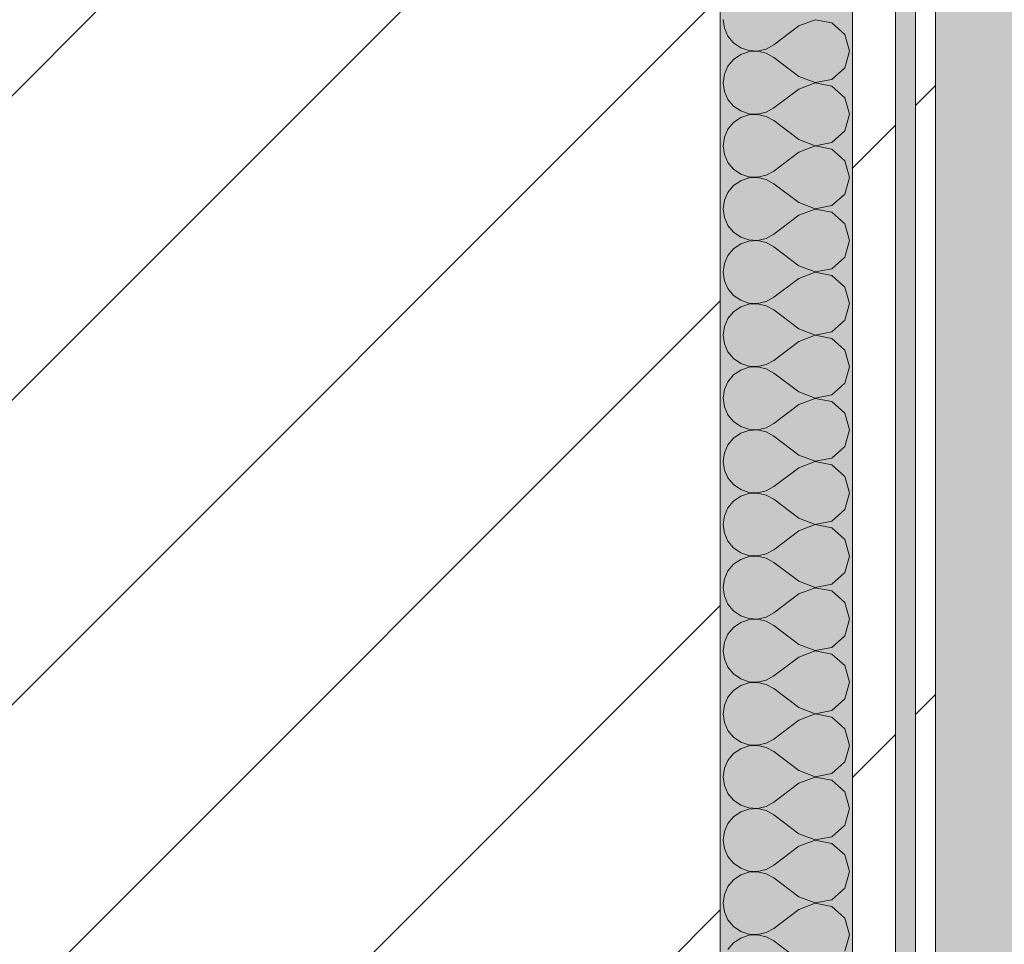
# Model space of a CAD drawing. Header units: millimetres. Extents: x -40968 to 13979, y -19284 to 4746.
# Tile 234 of 256: x -1833 to -1535, y -1631 to -1352. Entities that reach past the tile are written whole.
import ezdxf

# ---------------------------------------------------------------- set-up
doc = ezdxf.new("R2010")
doc.units = ezdxf.units.MM
doc.header["$MEASUREMENT"] = 0
doc.linetypes.add('Wipeout_Contour', pattern=[1000, 0, -1000])
for name, color, linetype in [('10_ESTR_Pilars', 7, 'Continuous'), ('Nuevo_08_E_Envans secs', 7, 'Continuous'), ('Nuevo_14_PAV_Soft Light Grey 0554', 7, 'Continuous')]:
    doc.layers.add(name, color=color, linetype=linetype)
for name, color, linetype, lineweight in [('10_ESTR_Pilars_Pluma_Nº__28', 7, 'Continuous', 20), ('10_ESTR_Pilars_Pluma_Nº__42', 8, 'Continuous', 25), ('Nuevo_08_E_Envans secs_Pluma_Nº__1', 7, 'Continuous', 5)]:
    doc.layers.add(name, color=color, linetype=linetype, lineweight=lineweight)
for name, color, linetype, lineweight, true_color in [('Nuevo_08_E_Envans secs_Pluma_Nº__102', 7, 'Continuous', 5, 0xcccccc), ('Nuevo_08_E_Envans secs_Pluma_Nº__171', 171, 'Continuous', 13, 0xaaaaff), ('Nuevo_08_E_Envans secs_Pluma_Nº__177', 7, 'Continuous', 15, 0xf7e046), ('Nuevo_14_PAV_Soft Light Grey 0554_Pluma_Nº__245', 7, 'Continuous', 13, 0xe8e8e8)]:
    doc.layers.add(name, color=color, linetype=linetype, lineweight=lineweight, true_color=true_color)
pattern_1 = [(45, (0, 0), (-183.848, 183.848), [195, -65]), (45, (7e-14, 183.85), (-183.848, 183.848), [195, -65])]

# ---------------------------------------------------------------- blocks, each defined once
blk = doc.blocks.new('Forjado_1_1', base_point=(-23046.79, -1194.06))
at = {"layer": 'Nuevo_14_PAV_Soft Light Grey 0554_Pluma_Nº__245', "linetype": 'Continuous', "lineweight": 0, "true_color": 0xe8e8e8}
h = blk.add_hatch(color=254, dxfattribs=at)
h.paths.add_polyline_path([(-23046.79, -1194.06), (-1631.11, -1193.63), (-1631.11, -6938.97), (-1556.11, -6938.97), (-1556.11, -7503.98), (-1616.26, -7503.98), (-1616.05, -11935.98), (-1564.89, -11935.98), (-1564.89, -12491.98), (-2024.11, -12491.98), (-2024.11, -12338.98), (-6997.39, -12338.98), (-6997.39, -12391.98), (-3637.68, -12391.98), (-3638.94, -13690.72), (-3644.87, -17130.96), (428.17, -17130.98), (428.89, -16788.98), (778.89, -16788.98), (778.35, -17142.97), (2622.91, -17145.82), (2623.01, -17079.79), (3389.91, -17080.98), (3389.61, -17276.98), (5489.84, -17280.21), (5489.84, -17141.49), (5763.89, -17141.49), (5763.89, -16738.98), (6378.89, -16738.98), (6378.89, -12488.98), (5778.89, -12488.98), (5779.74, -11938.87), (6782.11, -11938.85), (6782.11, -9207.42), (6082.11, -9207.42), (6016.11, -7504.98), (6016.11, -9073.42), (2073.42, -9073.42), (2073.42, -5267.32), (5998.89, -5267.32), (5998.89, -1708.98), (5884.89, -967.98), (7332.11, -967.98), (7332.11, 1999.55), (-28277.4, 1999.55), (-23028.39, 1969.01)])
h.paths.add_polyline_path([(492.89, -5267.32), (1951.42, -5267.32), (1951.42, -9073.42), (492.89, -9073.42)], flags=0)
at = {"layer": 'Nuevo_14_PAV_Soft Light Grey 0554_Pluma_Nº__245', "color": 254, "linetype": 'Continuous', "lineweight": 13, "true_color": 0xe8e8e8, "flags": 128}
blk.add_lwpolyline([(428.17, -17130.98), (-3644.87, -17130.96), (-3638.94, -13690.72), (-3637.68, -12391.98), (-6997.39, -12391.98), (-6997.39, -12338.98), (-2024.11, -12338.98), (-2024.11, -12491.98), (-1564.89, -12491.98), (-1564.89, -11935.98), (-1616.05, -11935.98), (-1616.26, -7503.98), (-1556.11, -7503.98), (-1556.11, -6938.97), (-1631.11, -6938.97), (-1631.11, -1193.63), (-23046.79, -1194.06)], dxfattribs=at)
blk = doc.blocks.new('*X214')
at = {"layer": 'Nuevo_08_E_Envans secs_Pluma_Nº__102', "color": 254, "linetype": 'Continuous', "lineweight": 5, "true_color": 0xcccccc}
for p, q in [((-1620.16, -1352.38), (-1619.79, -1354.98)), ((-1592.44, -1352.42), (-1597.3, -1354.29)), ((-1587.33, -1353.39), (-1592.44, -1352.42)), ((-1619.79, -1354.98), (-1618.73, -1357.39)), ((-1597.3, -1354.29), (-1604.92, -1360)), ((-1583.48, -1356.9), (-1587.33, -1353.39)), ((-1618.73, -1357.39), (-1617.06, -1359.41)), ((-1582.06, -1361.9), (-1583.48, -1356.9)), ((-1617.06, -1359.41), (-1614.89, -1360.9)), ((-1614.89, -1360.9), (-1612.4, -1361.74)), ((-1612.4, -1361.74), (-1609.78, -1361.87)), ((-1609.78, -1361.87), (-1607.22, -1361.27)), ((-1607.22, -1361.27), (-1604.92, -1360)), ((-1617.06, -1364.4), (-1618.73, -1366.42)), ((-1614.89, -1362.91), (-1617.06, -1364.4)), ((-1612.4, -1362.07), (-1614.89, -1362.91)), ((-1609.78, -1361.94), (-1612.4, -1362.07)), ((-1607.22, -1362.54), (-1609.78, -1361.94)), ((-1604.92, -1363.81), (-1607.22, -1362.54)), ((-1597.3, -1369.52), (-1604.92, -1363.81)), ((-1583.48, -1366.91), (-1582.06, -1361.9)), ((-1618.73, -1366.42), (-1619.79, -1368.83)), ((-1587.33, -1370.42), (-1583.48, -1366.91)), ((-1619.79, -1368.83), (-1620.16, -1371.43)), ((-1597.3, -1369.52), (-1592.44, -1371.39)), ((-1592.44, -1371.39), (-1587.33, -1370.42)), ((-1620.16, -1371.43), (-1619.79, -1374.03)), ((-1597.3, -1373.33), (-1604.92, -1379.05)), ((-1592.44, -1371.47), (-1597.3, -1373.33)), ((-1587.33, -1372.43), (-1592.44, -1371.47)), ((-1583.48, -1375.95), (-1587.33, -1372.43)), ((-1619.79, -1374.03), (-1618.73, -1376.44)), ((-1618.73, -1376.44), (-1617.06, -1378.46)), ((-1582.06, -1380.95), (-1583.48, -1375.95)), ((-1617.06, -1378.46), (-1614.89, -1379.95)), ((-1607.22, -1380.32), (-1604.92, -1379.05)), ((-1614.89, -1381.96), (-1617.06, -1383.45)), ((-1614.89, -1379.95), (-1612.4, -1380.79)), ((-1612.4, -1381.12), (-1614.89, -1381.96)), ((-1612.4, -1380.79), (-1609.78, -1380.91)), ((-1609.78, -1380.99), (-1612.4, -1381.12)), ((-1609.78, -1380.91), (-1607.22, -1380.32)), ((-1607.22, -1381.59), (-1609.78, -1380.99)), ((-1604.92, -1382.86), (-1607.22, -1381.59)), ((-1583.48, -1385.96), (-1582.06, -1380.95)), ((-1618.73, -1385.47), (-1619.79, -1387.87)), ((-1617.06, -1383.45), (-1618.73, -1385.47)), ((-1597.3, -1388.57), (-1604.92, -1382.86)), ((-1619.79, -1387.87), (-1620.16, -1390.48)), ((-1597.3, -1388.57), (-1592.44, -1390.44)), ((-1587.33, -1389.47), (-1583.48, -1385.96)), ((-1620.16, -1390.48), (-1619.79, -1393.08)), ((-1592.44, -1390.51), (-1597.3, -1392.38)), ((-1592.44, -1390.44), (-1587.33, -1389.47)), ((-1587.33, -1391.48), (-1592.44, -1390.51)), ((-1583.48, -1394.99), (-1587.33, -1391.48)), ((-1619.79, -1393.08), (-1618.73, -1395.48)), ((-1597.3, -1392.38), (-1604.92, -1398.1)), ((-1618.73, -1395.48), (-1617.06, -1397.51)), ((-1617.06, -1397.51), (-1614.89, -1398.99)), ((-1582.06, -1400), (-1583.48, -1394.99)), ((-1614.89, -1398.99), (-1612.4, -1399.83)), ((-1612.4, -1400.17), (-1614.89, -1401.01)), ((-1612.4, -1399.83), (-1609.78, -1399.96)), ((-1609.78, -1400.04), (-1612.4, -1400.17)), ((-1609.78, -1399.96), (-1607.22, -1399.37)), ((-1607.22, -1400.63), (-1609.78, -1400.04)), ((-1607.22, -1399.37), (-1604.92, -1398.1)), ((-1583.48, -1405.01), (-1582.06, -1400)), ((-1617.06, -1402.49), (-1618.73, -1404.52)), ((-1614.89, -1401.01), (-1617.06, -1402.49)), ((-1604.92, -1401.9), (-1607.22, -1400.63)), ((-1597.3, -1407.62), (-1604.92, -1401.9)), ((-1618.73, -1404.52), (-1619.79, -1406.92)), ((-1587.33, -1408.52), (-1583.48, -1405.01)), ((-1619.79, -1406.92), (-1620.16, -1409.52)), ((-1597.3, -1407.62), (-1592.44, -1409.49)), ((-1592.44, -1409.49), (-1587.33, -1408.52)), ((-1620.16, -1409.52), (-1619.79, -1412.13)), ((-1619.79, -1412.13), (-1618.73, -1414.53)), ((-1597.3, -1411.43), (-1604.92, -1417.14)), ((-1592.44, -1409.56), (-1597.3, -1411.43)), ((-1587.33, -1410.53), (-1592.44, -1409.56)), ((-1583.48, -1414.04), (-1587.33, -1410.53)), ((-1618.73, -1414.53), (-1617.06, -1416.55)), ((-1582.06, -1419.05), (-1583.48, -1414.04)), ((-1617.06, -1416.55), (-1614.89, -1418.04)), ((-1614.89, -1418.04), (-1612.4, -1418.88)), ((-1607.22, -1418.41), (-1604.92, -1417.14)), ((-1614.89, -1420.05), (-1617.06, -1421.54)), ((-1612.4, -1419.21), (-1614.89, -1420.05)), ((-1612.4, -1418.88), (-1609.78, -1419.01)), ((-1609.78, -1419.09), (-1612.4, -1419.21)), ((-1609.78, -1419.01), (-1607.22, -1418.41)), ((-1607.22, -1419.68), (-1609.78, -1419.09)), ((-1604.92, -1420.95), (-1607.22, -1419.68)), ((-1597.3, -1426.67), (-1604.92, -1420.95)), ((-1583.48, -1424.05), (-1582.06, -1419.05)), ((-1618.73, -1423.56), (-1619.79, -1425.97)), ((-1617.06, -1421.54), (-1618.73, -1423.56)), ((-1587.33, -1427.57), (-1583.48, -1424.05)), ((-1619.79, -1425.97), (-1620.16, -1428.57)), ((-1597.3, -1426.67), (-1592.44, -1428.53)), ((-1620.16, -1428.57), (-1619.79, -1431.17)), ((-1592.44, -1428.61), (-1597.3, -1430.48)), ((-1592.44, -1428.53), (-1587.33, -1427.57)), ((-1587.33, -1429.58), (-1592.44, -1428.61)), ((-1583.48, -1433.09), (-1587.33, -1429.58)), ((-1619.79, -1431.17), (-1618.73, -1433.58)), ((-1597.3, -1430.48), (-1604.92, -1436.19)), ((-1582.06, -1438.1), (-1583.48, -1433.09)), ((-1618.73, -1433.58), (-1617.06, -1435.6)), ((-1617.06, -1435.6), (-1614.89, -1437.09)), ((-1607.22, -1437.46), (-1604.92, -1436.19)), ((-1614.89, -1439.1), (-1617.06, -1440.59)), ((-1614.89, -1437.09), (-1612.4, -1437.93)), ((-1612.4, -1438.26), (-1614.89, -1439.1)), ((-1612.4, -1437.93), (-1609.78, -1438.06)), ((-1609.78, -1438.13), (-1612.4, -1438.26)), ((-1609.78, -1438.06), (-1607.22, -1437.46)), ((-1607.22, -1438.73), (-1609.78, -1438.13)), ((-1604.92, -1440), (-1607.22, -1438.73)), ((-1583.48, -1443.1), (-1582.06, -1438.1)), ((-1617.06, -1440.59), (-1618.73, -1442.61)), ((-1597.3, -1445.71), (-1604.92, -1440)), ((-1619.79, -1445.02), (-1620.16, -1447.62)), ((-1618.73, -1442.61), (-1619.79, -1445.02)), ((-1587.33, -1446.61), (-1583.48, -1443.1)), ((-1620.16, -1447.62), (-1619.79, -1450.22)), ((-1597.3, -1445.71), (-1592.44, -1447.58)), ((-1592.44, -1447.66), (-1597.3, -1449.52)), ((-1592.44, -1447.58), (-1587.33, -1446.61)), ((-1587.33, -1448.62), (-1592.44, -1447.66)), ((-1619.79, -1450.22), (-1618.73, -1452.63)), ((-1597.3, -1449.52), (-1604.92, -1455.24)), ((-1583.48, -1452.14), (-1587.33, -1448.62)), ((-1618.73, -1452.63), (-1617.06, -1454.65)), ((-1582.06, -1457.14), (-1583.48, -1452.14)), ((-1617.06, -1454.65), (-1614.89, -1456.14)), ((-1614.89, -1456.14), (-1612.4, -1456.98)), ((-1612.4, -1456.98), (-1609.78, -1457.1)), ((-1609.78, -1457.1), (-1607.22, -1456.51)), ((-1607.22, -1456.51), (-1604.92, -1455.24)), ((-1617.06, -1459.64), (-1618.73, -1461.66)), ((-1614.89, -1458.15), (-1617.06, -1459.64)), ((-1612.4, -1457.31), (-1614.89, -1458.15)), ((-1609.78, -1457.18), (-1612.4, -1457.31)), ((-1607.22, -1457.78), (-1609.78, -1457.18)), ((-1604.92, -1459.05), (-1607.22, -1457.78)), ((-1597.3, -1464.76), (-1604.92, -1459.05)), ((-1583.48, -1462.15), (-1582.06, -1457.14)), ((-1618.73, -1461.66), (-1619.79, -1464.06)), ((-1587.33, -1465.66), (-1583.48, -1462.15)), ((-1619.79, -1464.06), (-1620.16, -1466.67)), ((-1597.3, -1464.76), (-1592.44, -1466.63)), ((-1592.44, -1466.63), (-1587.33, -1465.66)), ((-1620.16, -1466.67), (-1619.79, -1469.27)), ((-1597.3, -1468.57), (-1604.92, -1474.29)), ((-1592.44, -1466.71), (-1597.3, -1468.57)), ((-1587.33, -1467.67), (-1592.44, -1466.71)), ((-1583.48, -1471.18), (-1587.33, -1467.67)), ((-1619.79, -1469.27), (-1618.73, -1471.67)), ((-1618.73, -1471.67), (-1617.06, -1473.7)), ((-1582.06, -1476.19), (-1583.48, -1471.18)), ((-1617.06, -1473.7), (-1614.89, -1475.19)), ((-1607.22, -1475.56), (-1604.92, -1474.29)), ((-1614.89, -1477.2), (-1617.06, -1478.68)), ((-1614.89, -1475.19), (-1612.4, -1476.02)), ((-1612.4, -1476.36), (-1614.89, -1477.2)), ((-1612.4, -1476.02), (-1609.78, -1476.15)), ((-1609.78, -1476.23), (-1612.4, -1476.36)), ((-1609.78, -1476.15), (-1607.22, -1475.56)), ((-1607.22, -1476.82), (-1609.78, -1476.23)), ((-1604.92, -1478.1), (-1607.22, -1476.82)), ((-1583.48, -1481.2), (-1582.06, -1476.19)), ((-1618.73, -1480.71), (-1619.79, -1483.11)), ((-1617.06, -1478.68), (-1618.73, -1480.71)), ((-1597.3, -1483.81), (-1604.92, -1478.1)), ((-1619.79, -1483.11), (-1620.16, -1485.71)), ((-1587.33, -1484.71), (-1583.48, -1481.2)), ((-1620.16, -1485.71), (-1619.79, -1488.32)), ((-1597.3, -1483.81), (-1592.44, -1485.68)), ((-1592.44, -1485.75), (-1597.3, -1487.62)), ((-1592.44, -1485.68), (-1587.33, -1484.71)), ((-1587.33, -1486.72), (-1592.44, -1485.75)), ((-1583.48, -1490.23), (-1587.33, -1486.72)), ((-1619.79, -1488.32), (-1618.73, -1490.72)), ((-1597.3, -1487.62), (-1604.92, -1493.33)), ((-1618.73, -1490.72), (-1617.06, -1492.74)), ((-1582.06, -1495.24), (-1583.48, -1490.23)), ((-1617.06, -1492.74), (-1614.89, -1494.23)), ((-1614.89, -1494.23), (-1612.4, -1495.07)), ((-1612.4, -1495.4), (-1614.89, -1496.24)), ((-1612.4, -1495.07), (-1609.78, -1495.2)), ((-1609.78, -1495.28), (-1612.4, -1495.4)), ((-1609.78, -1495.2), (-1607.22, -1494.6)), ((-1607.22, -1495.87), (-1609.78, -1495.28)), ((-1607.22, -1494.6), (-1604.92, -1493.33)), ((-1583.48, -1500.25), (-1582.06, -1495.24)), ((-1617.06, -1497.73), (-1618.73, -1499.75)), ((-1614.89, -1496.24), (-1617.06, -1497.73)), ((-1604.92, -1497.14), (-1607.22, -1495.87)), ((-1597.3, -1502.86), (-1604.92, -1497.14)), ((-1618.73, -1499.75), (-1619.79, -1502.16)), ((-1587.33, -1503.76), (-1583.48, -1500.25)), ((-1619.79, -1502.16), (-1620.16, -1504.76)), ((-1597.3, -1502.86), (-1592.44, -1504.72)), ((-1592.44, -1504.72), (-1587.33, -1503.76)), ((-1620.16, -1504.76), (-1619.79, -1507.36)), ((-1619.79, -1507.36), (-1618.73, -1509.77)), ((-1597.3, -1506.67), (-1604.92, -1512.38)), ((-1592.44, -1504.8), (-1597.3, -1506.67)), ((-1587.33, -1505.77), (-1592.44, -1504.8)), ((-1583.48, -1509.28), (-1587.33, -1505.77)), ((-1618.73, -1509.77), (-1617.06, -1511.79)), ((-1582.06, -1514.29), (-1583.48, -1509.28)), ((-1617.06, -1511.79), (-1614.89, -1513.28)), ((-1614.89, -1513.28), (-1612.4, -1514.12)), ((-1607.22, -1513.65), (-1604.92, -1512.38)), ((-1614.89, -1515.29), (-1617.06, -1516.78)), ((-1612.4, -1514.45), (-1614.89, -1515.29)), ((-1612.4, -1514.12), (-1609.78, -1514.25)), ((-1609.78, -1514.32), (-1612.4, -1514.45)), ((-1609.78, -1514.25), (-1607.22, -1513.65)), ((-1607.22, -1514.92), (-1609.78, -1514.32)), ((-1604.92, -1516.19), (-1607.22, -1514.92)), ((-1597.3, -1521.9), (-1604.92, -1516.19)), ((-1583.48, -1519.29), (-1582.06, -1514.29)), ((-1618.73, -1518.8), (-1619.79, -1521.21)), ((-1617.06, -1516.78), (-1618.73, -1518.8)), ((-1587.33, -1522.8), (-1583.48, -1519.29)), ((-1619.79, -1521.21), (-1620.16, -1523.81)), ((-1597.3, -1521.9), (-1592.44, -1523.77)), ((-1620.16, -1523.81), (-1619.79, -1526.41)), ((-1592.44, -1523.85), (-1597.3, -1525.71)), ((-1592.44, -1523.77), (-1587.33, -1522.8)), ((-1587.33, -1524.81), (-1592.44, -1523.85)), ((-1583.48, -1528.33), (-1587.33, -1524.81)), ((-1619.79, -1526.41), (-1618.73, -1528.82)), ((-1597.3, -1525.71), (-1604.92, -1531.43)), ((-1582.06, -1533.33), (-1583.48, -1528.33)), ((-1618.73, -1528.82), (-1617.06, -1530.84)), ((-1617.06, -1530.84), (-1614.89, -1532.33)), ((-1614.89, -1534.34), (-1617.06, -1535.83)), ((-1614.89, -1532.33), (-1612.4, -1533.17)), ((-1612.4, -1533.5), (-1614.89, -1534.34)), ((-1612.4, -1533.17), (-1609.78, -1533.29)), ((-1609.78, -1533.37), (-1612.4, -1533.5)), ((-1609.78, -1533.29), (-1607.22, -1532.7)), ((-1607.22, -1533.97), (-1609.78, -1533.37)), ((-1607.22, -1532.7), (-1604.92, -1531.43)), ((-1604.92, -1535.24), (-1607.22, -1533.97)), ((-1583.48, -1538.34), (-1582.06, -1533.33)), ((-1617.06, -1535.83), (-1618.73, -1537.85)), ((-1597.3, -1540.95), (-1604.92, -1535.24)), ((-1619.79, -1540.25), (-1620.16, -1542.86)), ((-1618.73, -1537.85), (-1619.79, -1540.25)), ((-1587.33, -1541.85), (-1583.48, -1538.34)), ((-1620.16, -1542.86), (-1619.79, -1545.46)), ((-1597.3, -1540.95), (-1592.44, -1542.82)), ((-1592.44, -1542.9), (-1597.3, -1544.76)), ((-1592.44, -1542.82), (-1587.33, -1541.85)), ((-1587.33, -1543.86), (-1592.44, -1542.9)), ((-1619.79, -1545.46), (-1618.73, -1547.86)), ((-1597.3, -1544.76), (-1604.92, -1550.48)), ((-1583.48, -1547.37), (-1587.33, -1543.86)), ((-1618.73, -1547.86), (-1617.06, -1549.89)), ((-1582.06, -1552.38), (-1583.48, -1547.37)), ((-1617.06, -1549.89), (-1614.89, -1551.38)), ((-1614.89, -1551.38), (-1612.4, -1552.22)), ((-1609.78, -1552.34), (-1607.22, -1551.75)), ((-1607.22, -1551.75), (-1604.92, -1550.48)), ((-1617.06, -1554.87), (-1618.73, -1556.9)), ((-1614.89, -1553.39), (-1617.06, -1554.87)), ((-1612.4, -1552.55), (-1614.89, -1553.39)), ((-1612.4, -1552.22), (-1609.78, -1552.34)), ((-1609.78, -1552.42), (-1612.4, -1552.55)), ((-1607.22, -1553.01), (-1609.78, -1552.42)), ((-1604.92, -1554.29), (-1607.22, -1553.01)), ((-1597.3, -1560), (-1604.92, -1554.29)), ((-1583.48, -1557.39), (-1582.06, -1552.38)), ((-1618.73, -1556.9), (-1619.79, -1559.3)), ((-1587.33, -1560.9), (-1583.48, -1557.39)), ((-1619.79, -1559.3), (-1620.16, -1561.9)), ((-1597.3, -1560), (-1592.44, -1561.87)), ((-1592.44, -1561.87), (-1587.33, -1560.9)), ((-1620.16, -1561.9), (-1619.79, -1564.51)), ((-1597.3, -1563.81), (-1604.92, -1569.52)), ((-1592.44, -1561.94), (-1597.3, -1563.81)), ((-1587.33, -1562.91), (-1592.44, -1561.94)), ((-1583.48, -1566.42), (-1587.33, -1562.91)), ((-1619.79, -1564.51), (-1618.73, -1566.91)), ((-1618.73, -1566.91), (-1617.06, -1568.94)), ((-1582.06, -1571.43), (-1583.48, -1566.42)), ((-1617.06, -1568.94), (-1614.89, -1570.42)), ((-1607.22, -1570.8), (-1604.92, -1569.52)), ((-1614.89, -1572.43), (-1617.06, -1573.92)), ((-1614.89, -1570.42), (-1612.4, -1571.26)), ((-1612.4, -1571.59), (-1614.89, -1572.43)), ((-1612.4, -1571.26), (-1609.78, -1571.39)), ((-1609.78, -1571.47), (-1612.4, -1571.59)), ((-1609.78, -1571.39), (-1607.22, -1570.8)), ((-1607.22, -1572.06), (-1609.78, -1571.47)), ((-1604.92, -1573.33), (-1607.22, -1572.06)), ((-1583.48, -1576.44), (-1582.06, -1571.43)), ((-1618.73, -1575.95), (-1619.79, -1578.35)), ((-1617.06, -1573.92), (-1618.73, -1575.95)), ((-1597.3, -1579.05), (-1604.92, -1573.33)), ((-1619.79, -1578.35), (-1620.16, -1580.95)), ((-1587.33, -1579.95), (-1583.48, -1576.44)), ((-1620.16, -1580.95), (-1619.79, -1583.55)), ((-1597.3, -1579.05), (-1592.44, -1580.91)), ((-1592.44, -1580.99), (-1597.3, -1582.86)), ((-1592.44, -1580.91), (-1587.33, -1579.95)), ((-1587.33, -1581.96), (-1592.44, -1580.99)), ((-1619.79, -1583.55), (-1618.73, -1585.96)), ((-1597.3, -1582.86), (-1604.92, -1588.57)), ((-1583.48, -1585.47), (-1587.33, -1581.96)), ((-1618.73, -1585.96), (-1617.06, -1587.98)), ((-1582.06, -1590.48), (-1583.48, -1585.47)), ((-1617.06, -1587.98), (-1614.89, -1589.47)), ((-1614.89, -1589.47), (-1612.4, -1590.31)), ((-1612.4, -1590.64), (-1614.89, -1591.48)), ((-1612.4, -1590.31), (-1609.78, -1590.44)), ((-1609.78, -1590.51), (-1612.4, -1590.64)), ((-1609.78, -1590.44), (-1607.22, -1589.84)), ((-1607.22, -1591.11), (-1609.78, -1590.51)), ((-1607.22, -1589.84), (-1604.92, -1588.57)), ((-1583.48, -1595.48), (-1582.06, -1590.48)), ((-1617.06, -1592.97), (-1618.73, -1594.99)), ((-1614.89, -1591.48), (-1617.06, -1592.97)), ((-1604.92, -1592.38), (-1607.22, -1591.11)), ((-1597.3, -1598.1), (-1604.92, -1592.38)), ((-1618.73, -1594.99), (-1619.79, -1597.4)), ((-1587.33, -1598.99), (-1583.48, -1595.48)), ((-1619.79, -1597.4), (-1620.16, -1600)), ((-1597.3, -1598.1), (-1592.44, -1599.96)), ((-1592.44, -1599.96), (-1587.33, -1598.99)), ((-1620.16, -1600), (-1619.79, -1602.6)), ((-1619.79, -1602.6), (-1618.73, -1605.01)), ((-1597.3, -1601.9), (-1604.92, -1607.62)), ((-1592.44, -1600.04), (-1597.3, -1601.9)), ((-1587.33, -1601.01), (-1592.44, -1600.04)), ((-1583.48, -1604.52), (-1587.33, -1601.01)), ((-1618.73, -1605.01), (-1617.06, -1607.03)), ((-1582.06, -1609.52), (-1583.48, -1604.52)), ((-1617.06, -1607.03), (-1614.89, -1608.52)), ((-1614.89, -1608.52), (-1612.4, -1609.36)), ((-1607.22, -1608.89), (-1604.92, -1607.62)), ((-1614.89, -1610.53), (-1617.06, -1612.02)), ((-1612.4, -1609.69), (-1614.89, -1610.53)), ((-1612.4, -1609.36), (-1609.78, -1609.49)), ((-1609.78, -1609.56), (-1612.4, -1609.69)), ((-1609.78, -1609.49), (-1607.22, -1608.89)), ((-1607.22, -1610.16), (-1609.78, -1609.56)), ((-1604.92, -1611.43), (-1607.22, -1610.16)), ((-1597.3, -1617.14), (-1604.92, -1611.43)), ((-1583.48, -1614.53), (-1582.06, -1609.52)), ((-1618.73, -1614.04), (-1619.79, -1616.45)), ((-1617.06, -1612.02), (-1618.73, -1614.04)), ((-1587.33, -1618.04), (-1583.48, -1614.53)), ((-1619.79, -1616.45), (-1620.16, -1619.05)), ((-1597.3, -1617.14), (-1592.44, -1619.01)), ((-1620.16, -1619.05), (-1619.79, -1621.65)), ((-1592.44, -1619.09), (-1597.3, -1620.95)), ((-1592.44, -1619.01), (-1587.33, -1618.04)), ((-1587.33, -1620.05), (-1592.44, -1619.09)), ((-1583.48, -1623.56), (-1587.33, -1620.05)), ((-1619.79, -1621.65), (-1618.73, -1624.05)), ((-1597.3, -1620.95), (-1604.92, -1626.67)), ((-1618.73, -1624.05), (-1617.06, -1626.08)), ((-1617.06, -1626.08), (-1614.89, -1627.57)), ((-1582.06, -1628.57), (-1583.48, -1623.56)), ((-1614.89, -1627.57), (-1612.4, -1628.41)), ((-1612.4, -1628.74), (-1614.89, -1629.58)), ((-1612.4, -1628.41), (-1609.78, -1628.53)), ((-1609.78, -1628.61), (-1612.4, -1628.74)), ((-1609.78, -1628.53), (-1607.22, -1627.94)), ((-1607.22, -1629.2), (-1609.78, -1628.61)), ((-1607.22, -1627.94), (-1604.92, -1626.67)), ((-1604.92, -1630.48), (-1607.22, -1629.2)), ((-1583.48, -1633.58), (-1582.06, -1628.57)), ((-1617.06, -1631.06), (-1618.73, -1633.09)), ((-1614.89, -1629.58), (-1617.06, -1631.06)), ((-1597.3, -1636.19), (-1604.92, -1630.48))]:
    blk.add_line(p, q, dxfattribs=at)
blk = doc.blocks.new('Muro_85_1', base_point=(-1621.11, -1703.98))
at = {"color": 254, "linetype": 'Wipeout_Contour', "lineweight": 0, "ltscale": 8370.984861}
blk.add_wipeout([(-1568.11, -1033.98), (-1581.11, -1033.98), (-1581.11, -1678.98), (-1568.11, -1678.98)], dxfattribs=at).dxf.layer = 'Nuevo_08_E_Envans secs'
at = {"color": 254, "linetype": 'Wipeout_Contour', "lineweight": 0, "ltscale": 8351.862043}
blk.add_wipeout([(-1556.11, -1033.98), (-1562.11, -1033.98), (-1562.11, -1697.98), (-1556.11, -1697.98)], dxfattribs=at).dxf.layer = 'Nuevo_08_E_Envans secs'
at = {"layer": 'Nuevo_08_E_Envans secs_Pluma_Nº__171', "linetype": 'Continuous', "lineweight": 13, "true_color": 0xaaaaff}
h = blk.add_hatch(dxfattribs=at)
h.set_pattern_fill('Panellat_HPL_0001', color=161, style=0, pattern_type=2)
h.set_pattern_definition(pattern_1)
h.paths.add_polyline_path([(-1556.11, -1033.98), (-1562.11, -1033.98), (-1562.11, -1697.98), (-1556.11, -1697.98)])
at = {"layer": 'Nuevo_08_E_Envans secs_Pluma_Nº__177', "linetype": 'Continuous', "lineweight": 15, "true_color": 0xf7e046}
h = blk.add_hatch(dxfattribs=at)
h.set_pattern_fill('Panellat_HPL_0001', color=53, style=0, pattern_type=2)
h.set_pattern_definition(pattern_1)
h.paths.add_polyline_path([(-1568.11, -1033.98), (-1581.11, -1033.98), (-1581.11, -1678.98), (-1568.11, -1678.98)])
at = {"layer": 'Nuevo_08_E_Envans secs_Pluma_Nº__1', "color": 7, "linetype": 'Continuous', "lineweight": 5}
for p, q in [((-1581.11, -1638.98), (-1581.11, -1033.98)), ((-1568.11, -1678.98), (-1568.11, -1033.98)), ((-1562.11, -1691.98), (-1562.11, -1033.98))]:
    blk.add_line(p, q, dxfattribs=at)
at = {"layer": 'Nuevo_08_E_Envans secs_Pluma_Nº__1', "color": 7, "linetype": 'Continuous', "lineweight": 5, "flags": 128}
blk.add_lwpolyline([(-1556.11, -1703.98), (-1556.11, -1033.98)], dxfattribs=at)
at = {"layer": 'Nuevo_08_E_Envans secs', "color": 7, "lineweight": 20}
blk.add_blockref('*X214', (0, 0), dxfattribs=at)
blk = doc.blocks.new('Pilar_6_1', base_point=(-1902.27, -1336.48))
at = {"color": 254, "linetype": 'Wipeout_Contour', "lineweight": 0, "ltscale": 9373.82675}
blk.add_wipeout([(-2183.43, -1638.98), (-1621.11, -1638.98), (-1621.11, -1033.98), (-2183.43, -1033.98)], dxfattribs=at).dxf.layer = '10_ESTR_Pilars'
at = {"layer": '10_ESTR_Pilars_Pluma_Nº__42', "linetype": 'Continuous', "lineweight": 25}
h = blk.add_hatch(dxfattribs=at)
h.set_pattern_fill('00_GCT_trama_45º_e1_400__05', color=8, style=0, pattern_type=2)
h.set_pattern_definition([(45, (0, 0), (-45.962, 45.962), [])])
h.paths.add_polyline_path([(-2183.43, -1638.98), (-1621.11, -1638.98), (-1621.11, -1033.98), (-2183.43, -1033.98)])
at = {"layer": '10_ESTR_Pilars_Pluma_Nº__28', "color": 7, "linetype": 'Continuous', "lineweight": 20, "flags": 128}
blk.add_lwpolyline([(-2183.43, -1638.98), (-1621.11, -1638.98), (-1621.11, -1033.98), (-2183.43, -1033.98)], close=True, dxfattribs=at)

msp = doc.modelspace()

# ---------------------------------------------------------------- block references
at = {"layer": 'Nuevo_14_PAV_Soft Light Grey 0554', "color": 254, "linetype": 'Continuous', "lineweight": 13, "true_color": 0xe8e8e8}
msp.add_blockref('Forjado_1_1', (-23046.79, -1194.06), dxfattribs=at)

# ---------------------------------------------------------------- next in the draw order: block references
at = {"layer": 'Nuevo_08_E_Envans secs', "color": 7, "lineweight": 20}
msp.add_blockref('Muro_85_1', (-1621.11, -1703.98), dxfattribs=at)

# ---------------------------------------------------------------- next in the draw order: block references
at = {"layer": '10_ESTR_Pilars', "color": 7, "lineweight": 20}
msp.add_blockref('Pilar_6_1', (-1902.27, -1336.48), dxfattribs=at)

doc.saveas('drawing.dxf')
